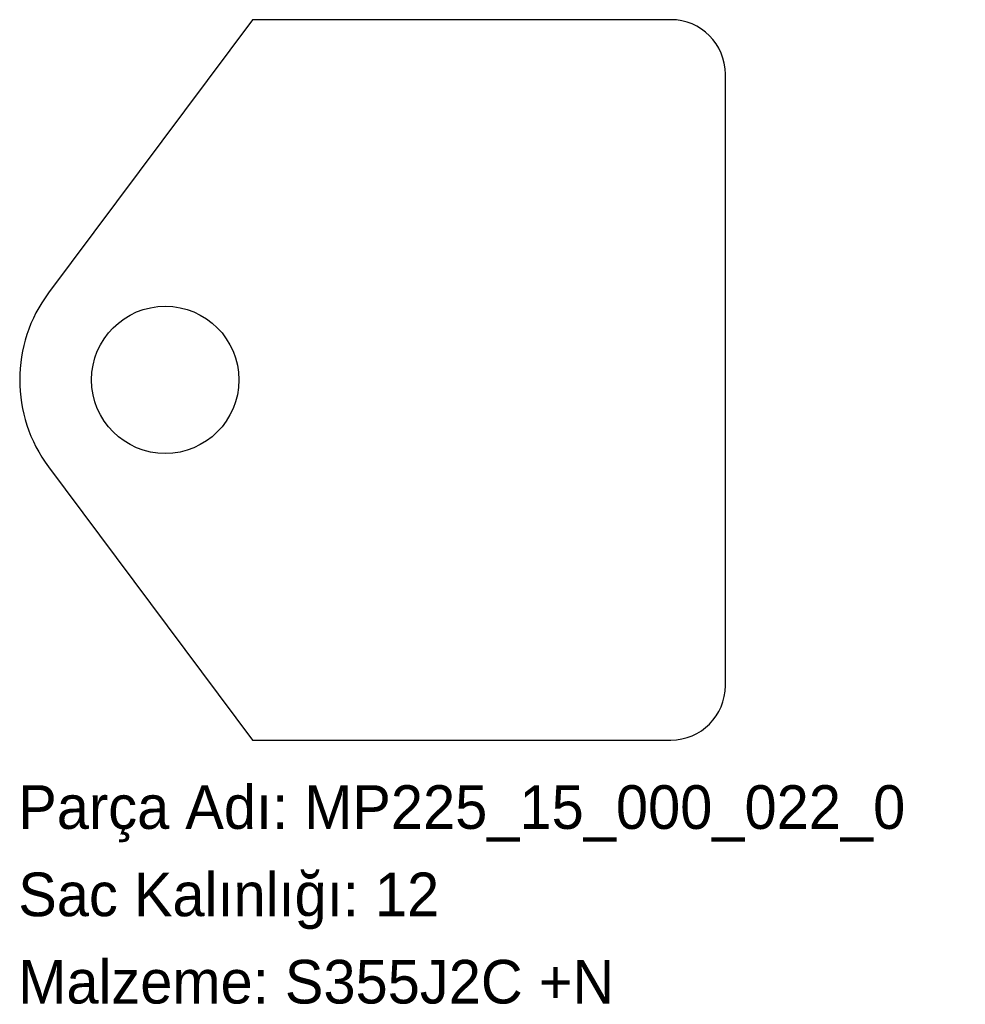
# Model space of a CAD drawing. Header units: millimetres. Extents: x 0 to 260, y -72 to 198.
import ezdxf

# ---------------------------------------------------------------- set-up
doc = ezdxf.new("R2010")
doc.units = ezdxf.units.MM
doc.linetypes.add('SLD-Katı', pattern=[0])
doc.linetypes.add('SLD-Sürekli', pattern=[0])
doc.layers.add('METIN', color=96, linetype='SLD-Katı')
doc.styles.add('SLDTEXTSTYLE0', font='ARIAL.TTF', dxfattribs={"width": 0.948, "bigfont": 'bigfont'})
doc.styles.add('SLDTEXTSTYLE1', font='ARIAL.TTF', dxfattribs={"width": 0.948})

msp = doc.modelspace()

# ---------------------------------------------------------------- linework, layer by layer
at = {"color": 7, "linetype": 'SLD-Sürekli', "lineweight": 25}
for p, q in [((64.4, 198.4), (8.35, 123.33)), ((179.4, 198.4), (64.4, 198.4)), ((194.4, 15.4), (194.4, 183.4)), ((8.35, 75.47), (64.4, 0.4)), ((64.4, 0.4), (179.4, 0.4))]:
    msp.add_line(p, q, dxfattribs=at)
msp.add_circle((40.4, 99.4), 20.25, dxfattribs=at)
for centre, radius, start, end in [((179.4, 183.4), 15, 0, 90), ((40.4, 99.4), 40, 143.2525, 216.7475), ((179.4, 15.4), 15, 270, 0)]:
    msp.add_arc(centre, radius, start, end, dxfattribs=at)

# ---------------------------------------------------------------- texts
at = {"layer": 'METIN', "char_height": 12, "attachment_point": 1}
for s, insert, style in [('Parça Adı: MP225_15_000_022_0', (0, -12.03), 'SLDTEXTSTYLE0'), ('Sac Kalınlığı: 12', (0, -36.03), 'SLDTEXTSTYLE0'), ('Malzeme: S355J2C +N', (0, -60.03), 'SLDTEXTSTYLE1')]:
    msp.add_mtext(s, dxfattribs=dict(at, insert=insert, style=style))

doc.saveas('drawing.dxf')
